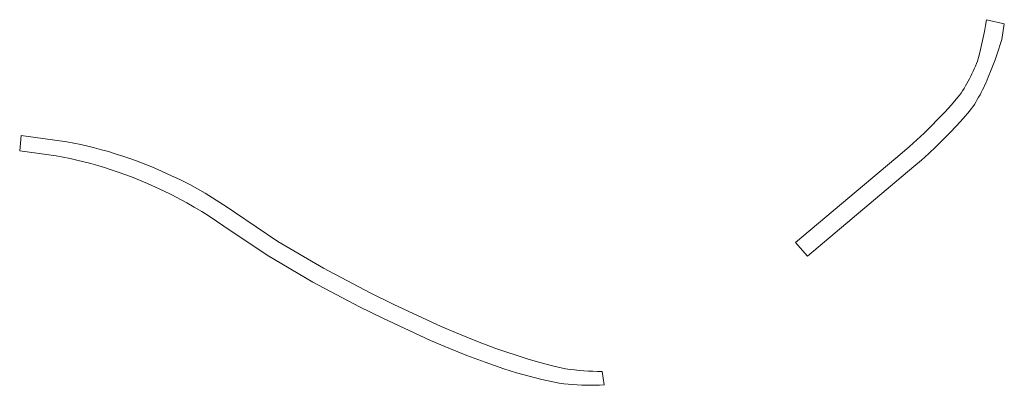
# Model space of a CAD drawing. Extents: x 211930 to 222589, y 569015 to 577578.
# Tile 75 of 95: x 221450 to 221488, y 575654 to 575668. Entities that reach past the tile are written whole.
import ezdxf

# ---------------------------------------------------------------- set-up
doc = ezdxf.new("R2010")
doc.units = 0
doc.layers.add('016 Alles planjaar 2023', color=72, linetype='Continuous', lineweight=20, true_color=0x1e90ff)

msp = doc.modelspace()

# ---------------------------------------------------------------- hatches: boundary and pattern name
at = {"layer": '016 Alles planjaar 2023', "true_color": 0x1e90ff}
h = msp.add_hatch(dxfattribs=at)
h.set_pattern_fill('DQ_CLEAR', color=72, style=0)
h.set_pattern_definition([])
h.paths.add_polyline_path([(221484.296, 575662.204), (221484.579, 575662.45), (221484.857, 575662.702), (221485.13, 575662.959), (221485.399, 575663.221), (221485.662, 575663.488), (221485.92, 575663.76), (221486.173, 575664.037), (221486.42, 575664.319), (221486.481, 575664.405), (221486.541, 575664.492), (221486.599, 575664.581), (221486.655, 575664.67), (221486.71, 575664.76), (221486.763, 575664.851), (221486.815, 575664.944), (221486.865, 575665.037), (221486.913, 575665.131), (221486.959, 575665.226), (221487.004, 575665.321), (221487.047, 575665.418), (221487.088, 575665.515), (221487.127, 575665.613), (221487.245, 575665.9), (221487.321, 575666.089), (221487.393, 575666.28), (221487.462, 575666.472), (221487.526, 575666.666), (221487.587, 575666.861), (221487.644, 575667.057), (221487.742, 575667.648), (221487.063, 575667.811), (221487.027, 575667.583), (221486.986, 575667.355), (221486.941, 575667.129), (221486.891, 575666.903), (221486.837, 575666.679), (221486.778, 575666.455), (221486.715, 575666.233), (221486.677, 575666.134), (221486.638, 575666.036), (221486.597, 575665.939), (221486.554, 575665.842), (221486.509, 575665.747), (221486.463, 575665.652), (221486.415, 575665.558), (221486.365, 575665.465), (221486.313, 575665.372), (221486.26, 575665.281), (221486.205, 575665.191), (221486.149, 575665.102), (221486.091, 575665.013), (221486.031, 575664.926), (221485.723, 575664.558), (221485.47, 575664.281), (221485.212, 575664.009), (221484.949, 575663.742), (221484.68, 575663.48), (221484.407, 575663.223), (221484.129, 575662.971), (221483.846, 575662.725), (221479.782, 575659.303), (221480.232, 575658.782), (221484.296, 575662.204)])
h = msp.add_hatch(dxfattribs=at)
h.set_pattern_fill('DQ_CLEAR', color=72, style=0)
h.set_pattern_definition([])
h.paths.add_polyline_path([(221458.377, 575660.461), (221458.102, 575660.652), (221457.822, 575660.837), (221457.539, 575661.016), (221457.252, 575661.189), (221456.962, 575661.356), (221456.668, 575661.517), (221456.312, 575661.698), (221455.953, 575661.871), (221455.59, 575662.035), (221455.222, 575662.191), (221454.598, 575662.436), (221454.342, 575662.528), (221454.085, 575662.615), (221453.826, 575662.698), (221453.566, 575662.777), (221453.304, 575662.85), (221453.041, 575662.919), (221452.777, 575662.983), (221452.512, 575663.043), (221452.245, 575663.097), (221451.978, 575663.147), (221450.241, 575663.39), (221450.183, 575662.812), (221451.57, 575662.618), (221451.837, 575662.568), (221452.104, 575662.514), (221452.369, 575662.454), (221452.633, 575662.39), (221452.896, 575662.321), (221453.158, 575662.248), (221453.418, 575662.169), (221453.677, 575662.086), (221453.934, 575661.999), (221454.19, 575661.907), (221454.444, 575661.81), (221454.753, 575661.688), (221455.06, 575661.559), (221455.364, 575661.425), (221455.665, 575661.285), (221455.964, 575661.139), (221456.554, 575660.827), (221456.844, 575660.66), (221457.131, 575660.487), (221457.414, 575660.308), (221457.694, 575660.123), (221457.969, 575659.932), (221459.627, 575658.82), (221461.364, 575657.8), (221463.15, 575656.856), (221464.041, 575656.416), (221465.858, 575655.572), (221466.547, 575655.279), (221467.242, 575655.002), (221467.942, 575654.738), (221468.648, 575654.49), (221469.13, 575654.341), (221469.615, 575654.203), (221470.103, 575654.077), (221470.764, 575653.938), (221470.935, 575653.917), (221471.105, 575653.899), (221471.277, 575653.885), (221471.448, 575653.873), (221471.62, 575653.865), (221471.791, 575653.861), (221471.963, 575653.859), (221472.135, 575653.861), (221472.306, 575653.867), (221472.478, 575653.875), (221472.404, 575654.389), (221472.228, 575654.39), (221472.052, 575654.394), (221471.877, 575654.401), (221471.701, 575654.412), (221471.526, 575654.427), (221471.351, 575654.445), (221471.176, 575654.466), (221471.002, 575654.491), (221470.511, 575654.606), (221470.023, 575654.732), (221469.538, 575654.87), (221468.35, 575655.267), (221467.65, 575655.53), (221466.955, 575655.808), (221466.266, 575656.101), (221464.449, 575656.945), (221463.558, 575657.385), (221461.772, 575658.329), (221460.035, 575659.349), (221458.377, 575660.461)])

# ---------------------------------------------------------------- linework, layer by layer
at = {"layer": '016 Alles planjaar 2023', "color": 14, "true_color": 0x004000}
for points in [[(221484.296, 575662.204), (221484.579, 575662.45), (221484.857, 575662.702), (221485.13, 575662.959), (221485.399, 575663.221), (221485.662, 575663.488), (221485.92, 575663.76), (221486.173, 575664.037), (221486.42, 575664.319), (221486.481, 575664.405), (221486.541, 575664.492), (221486.599, 575664.581), (221486.655, 575664.67), (221486.71, 575664.76), (221486.763, 575664.851), (221486.815, 575664.944), (221486.865, 575665.037), (221486.913, 575665.131), (221486.959, 575665.226), (221487.004, 575665.321), (221487.047, 575665.418), (221487.088, 575665.515), (221487.127, 575665.613), (221487.245, 575665.9), (221487.321, 575666.089), (221487.393, 575666.28), (221487.462, 575666.472), (221487.526, 575666.666), (221487.587, 575666.861), (221487.644, 575667.057), (221487.742, 575667.648), (221487.063, 575667.811), (221487.027, 575667.583), (221486.986, 575667.355), (221486.941, 575667.129), (221486.891, 575666.903), (221486.837, 575666.679), (221486.778, 575666.455), (221486.715, 575666.233), (221486.677, 575666.134), (221486.638, 575666.036), (221486.597, 575665.939), (221486.554, 575665.842), (221486.509, 575665.747), (221486.463, 575665.652), (221486.415, 575665.558), (221486.365, 575665.465), (221486.313, 575665.372), (221486.26, 575665.281), (221486.205, 575665.191), (221486.149, 575665.102), (221486.091, 575665.013), (221486.031, 575664.926), (221485.723, 575664.558), (221485.47, 575664.281), (221485.212, 575664.009), (221484.949, 575663.742), (221484.68, 575663.48), (221484.407, 575663.223), (221484.129, 575662.971), (221483.846, 575662.725), (221479.782, 575659.303), (221480.232, 575658.782), (221484.296, 575662.204)], [(221458.377, 575660.461), (221458.102, 575660.652), (221457.822, 575660.837), (221457.539, 575661.016), (221457.252, 575661.189), (221456.962, 575661.356), (221456.668, 575661.517), (221456.312, 575661.698), (221455.953, 575661.871), (221455.59, 575662.035), (221455.222, 575662.191), (221454.598, 575662.436), (221454.342, 575662.528), (221454.085, 575662.615), (221453.826, 575662.698), (221453.566, 575662.777), (221453.304, 575662.85), (221453.041, 575662.919), (221452.777, 575662.983), (221452.512, 575663.043), (221452.245, 575663.097), (221451.978, 575663.147), (221450.241, 575663.39), (221450.183, 575662.812), (221451.57, 575662.618), (221451.837, 575662.568), (221452.104, 575662.514), (221452.369, 575662.454), (221452.633, 575662.39), (221452.896, 575662.321), (221453.158, 575662.248), (221453.418, 575662.169), (221453.677, 575662.086), (221453.934, 575661.999), (221454.19, 575661.907), (221454.444, 575661.81), (221454.753, 575661.688), (221455.06, 575661.559), (221455.364, 575661.425), (221455.665, 575661.285), (221455.964, 575661.139), (221456.554, 575660.827), (221456.844, 575660.66), (221457.131, 575660.487), (221457.414, 575660.308), (221457.694, 575660.123), (221457.969, 575659.932), (221459.627, 575658.82), (221461.364, 575657.8), (221463.15, 575656.856), (221464.041, 575656.416), (221465.858, 575655.572), (221466.547, 575655.279), (221467.242, 575655.002), (221467.942, 575654.738), (221468.648, 575654.49), (221469.13, 575654.341), (221469.615, 575654.203), (221470.103, 575654.077), (221470.764, 575653.938), (221470.935, 575653.917), (221471.105, 575653.899), (221471.277, 575653.885), (221471.448, 575653.873), (221471.62, 575653.865), (221471.791, 575653.861), (221471.963, 575653.859), (221472.135, 575653.861), (221472.306, 575653.867), (221472.478, 575653.875), (221472.404, 575654.389), (221472.228, 575654.39), (221472.052, 575654.394), (221471.877, 575654.401), (221471.701, 575654.412), (221471.526, 575654.427), (221471.351, 575654.445), (221471.176, 575654.466), (221471.002, 575654.491), (221470.511, 575654.606), (221470.023, 575654.732), (221469.538, 575654.87), (221468.35, 575655.267), (221467.65, 575655.53), (221466.955, 575655.808), (221466.266, 575656.101), (221464.449, 575656.945), (221463.558, 575657.385), (221461.772, 575658.329), (221460.035, 575659.349), (221458.377, 575660.461)]]:
    msp.add_lwpolyline(points, close=True, dxfattribs=at)

doc.saveas('drawing.dxf')
